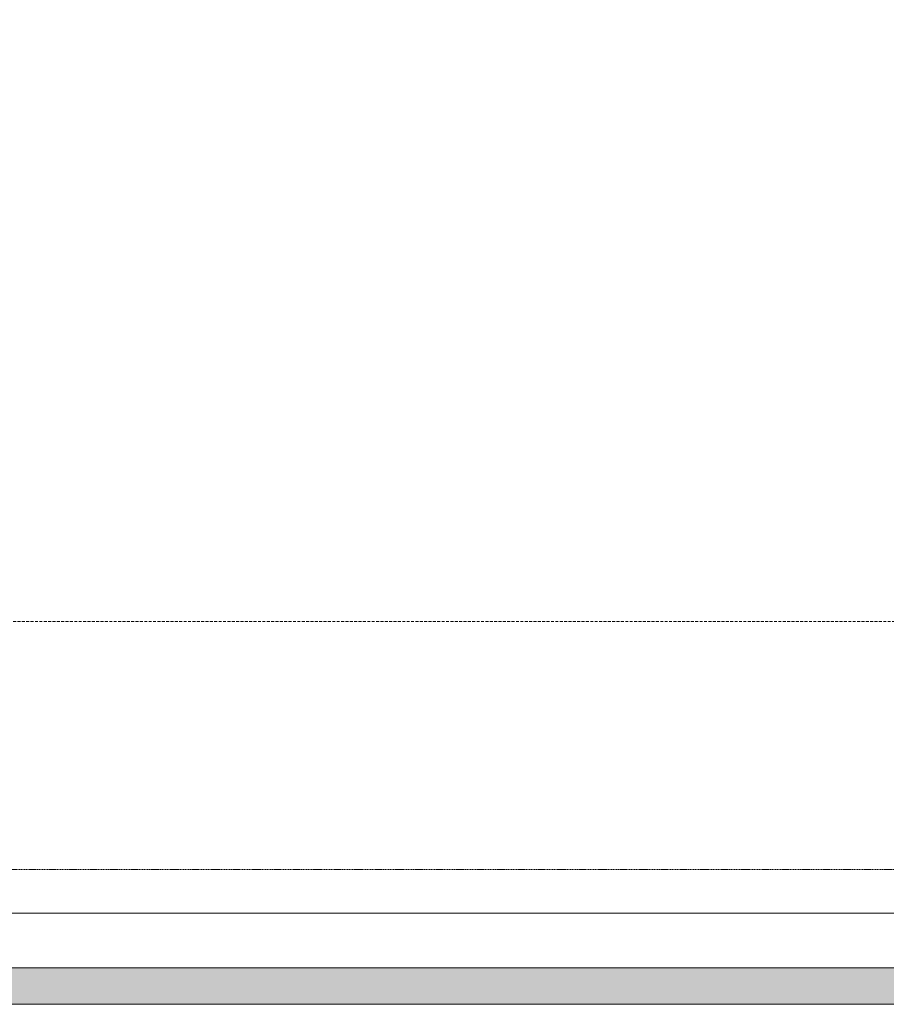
# Model space of a CAD drawing. Header units: millimetres. Extents: x -4747 to 55193, y -3459 to 48388.
# Tile 15 of 35: x 8103 to 8698, y 3007 to 3682. Entities that reach past the tile are written whole.
import ezdxf

# ---------------------------------------------------------------- set-up
doc = ezdxf.new("R2010")
doc.units = ezdxf.units.MM
doc.header["$MEASUREMENT"] = 0
doc.linetypes.add('FP XREF (2)$0$( Hidden )', pattern=[0.375, 0.25, -0.125])
doc.linetypes.add('FP XREF (2)$0$HIDDEN', pattern=[0.375, 0.25, -0.125])
doc.layers.get('0').update_dxf_attribs({"lineweight": 5})
doc.layers.add('FP XREF (2)$0$A-COUNTER', color=9, linetype='Continuous', true_color=0x808080)
doc.layers.add('FP XREF (2)$0$A-Digital Display', color=9, linetype='Continuous', true_color=0x808080)
for name, color, linetype, lineweight, true_color in [('FP XREF (2)$0$A-JOINERY', 9, 'Continuous', 30, 0x808080), ('FP XREF (2)$0$HATCH', 9, 'Continuous', 0, 0x808080), ('FP XREF (2)$0$XR-CP-DS$0$A-DOWN LIG', 9, 'Continuous', 0, 0x808080)]:
    doc.layers.add(name, color=color, linetype=linetype, lineweight=lineweight, true_color=true_color)

# ---------------------------------------------------------------- blocks, each defined once
blk = doc.blocks.new('FP XREF (2)')
at = {"layer": 'FP XREF (2)$0$HATCH', "lineweight": 0, "true_color": 0x808080}
h = blk.add_hatch(color=8, dxfattribs=at)
h.dxf.hatch_style = 1
h.paths.add_polyline_path([(5890, 3682.5), (4190, 3682.5), (4190, 3657.5), (5890, 3657.5)])
h.paths.add_polyline_path([(8065, 3032.5), (6190, 3032.5), (6190, 3007.5), (8065, 3007.5), (9805, 3007.5), (9805, 3032.5)])
at = {"layer": 'FP XREF (2)$0$A-COUNTER', "color": 8, "lineweight": 0, "true_color": 0x808080}
blk.add_line((9805, 3070), (6190, 3070), dxfattribs=at)
at = {"layer": 'FP XREF (2)$0$A-Digital Display', "color": 8, "linetype": 'FP XREF (2)$0$HIDDEN', "lineweight": 0, "ltscale": 3, "true_color": 0x808080}
for p, q in [((8007.5, 3100), (8757.5, 3100)), ((8757.5, 3070), (8007.5, 3070))]:
    blk.add_line(p, q, dxfattribs=at)
at = {"layer": 'FP XREF (2)$0$A-JOINERY', "color": 8, "lineweight": 0, "true_color": 0x808080}
for p, q in [((9805, 3032.5), (8065, 3032.5)), ((8065, 3007.5), (9805, 3007.5))]:
    blk.add_line(p, q, dxfattribs=at)
at = {"layer": 'FP XREF (2)$0$XR-CP-DS$0$A-DOWN LIG', "color": 8, "linetype": 'FP XREF (2)$0$( Hidden )', "lineweight": 0, "ltscale": 8, "true_color": 0x808080}
blk.add_line((9805, 3270), (6135, 3270), dxfattribs=at)

msp = doc.modelspace()

# ---------------------------------------------------------------- block references
msp.add_blockref('FP XREF (2)', (0, 0))

doc.saveas('drawing.dxf')
